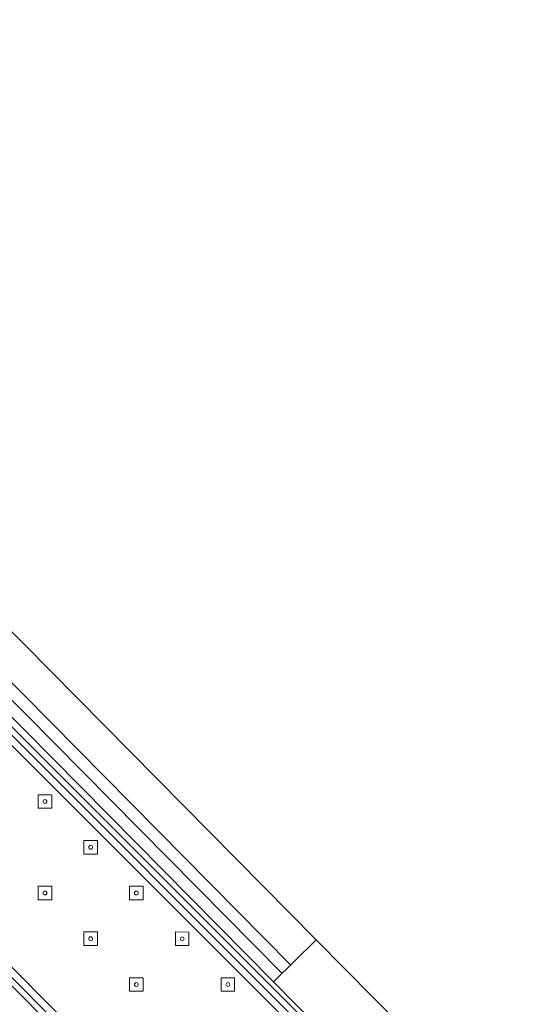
# Model space of a CAD drawing. Header units: metres. Extents: x 2232.4 to 2275.2, y 411.9 to 437.5.
# Tile 22 of 22: x 2272 to 2274.1, y 432.1 to 436.2. Entities that reach past the tile are written whole.
import ezdxf

# ---------------------------------------------------------------- set-up
doc = ezdxf.new("R2010")
doc.units = ezdxf.units.M
doc.layers.add('DOOR', color=5, linetype='Continuous')
doc.layers.add('WALL NEW', color=40, linetype='Continuous')
doc.layers.add('NC_N1_BANQUETTES', color=7, linetype='Continuous', lineweight=13)

# ---------------------------------------------------------------- blocks, each defined once
blk = doc.blocks.new('RP_MODERN_EXTENDED_TRIANGLE_L')
at = {"color": 0, "linetype": 'Continuous', "lineweight": -2}
for points in [[(0.035, 4.35), (0.035, 7.89)], [(0.8, 7.89), (0.8, 4.35), (0.8, 4.1), (0.8, 0.8)], [(0.06, 4.289), (0.06, 7.865)], [(0.775, 7.865), (0.775, 4.325), (0.775, 4.1), (0.775, 0.8)], [(0.09, 4.295), (0.09, 7.835)], [(0.745, 7.835), (0.745, 4.295), (0.745, 4.1), (0.745, 0.8)]]:
    blk.add_lwpolyline(points, dxfattribs=at)
at = {"color": 0, "lineweight": -2}
for points in [[(0.157, 6.597), (0.197, 6.637), (0.157, 6.677), (0.117, 6.637)], [(0.157, 6.327), (0.197, 6.367), (0.157, 6.407), (0.117, 6.367)], [(0.427, 6.327), (0.467, 6.367), (0.427, 6.407), (0.387, 6.367)], [(0.157, 6.057), (0.197, 6.097), (0.157, 6.137), (0.117, 6.097)], [(0.427, 6.057), (0.467, 6.097), (0.427, 6.137), (0.387, 6.097)], [(0.157, 5.787), (0.197, 5.827), (0.157, 5.867), (0.117, 5.827)], [(0.427, 5.787), (0.467, 5.827), (0.427, 5.867), (0.387, 5.827)], [(0.157, 5.517), (0.197, 5.557), (0.157, 5.597), (0.117, 5.557)]]:
    blk.add_lwpolyline(points, close=True, dxfattribs=at)
for centre in [(0.157, 6.637), (0.157, 6.367), (0.427, 6.367), (0.157, 6.097), (0.427, 6.097), (0.157, 5.827), (0.427, 5.827), (0.157, 5.557)]:
    blk.add_circle(centre, 0.008, dxfattribs=at)

msp = doc.modelspace()

# ---------------------------------------------------------------- linework, layer by layer
at = {"layer": 'DOOR'}
for p, q in [((2273.2057, 432.3762), (2269.4082, 436.2153)), ((2273.0635, 432.2356), (2269.266, 436.0747)), ((2273.0991, 432.2707), (2269.3015, 436.1098)), ((2273.028, 432.2004), (2269.2304, 436.0395))]:
    msp.add_line(p, q, dxfattribs=at)
at = {"layer": 'WALL NEW'}
for p, q in [((2273.2057, 432.3762), (2273.028, 432.2004)), ((2273.2057, 432.3762), (2274.0578, 431.5148)), ((2273.028, 432.2004), (2273.88, 431.339))]:
    msp.add_line(p, q, dxfattribs=at)

# ---------------------------------------------------------------- block references
at = {"layer": 'NC_N1_BANQUETTES', "linetype": 'Continuous', "rotation": 224.9851542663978}
msp.add_blockref('RP_MODERN_EXTENDED_TRIANGLE_L', (2268.2559, 436.9946), dxfattribs=at)

doc.saveas('drawing.dxf')
